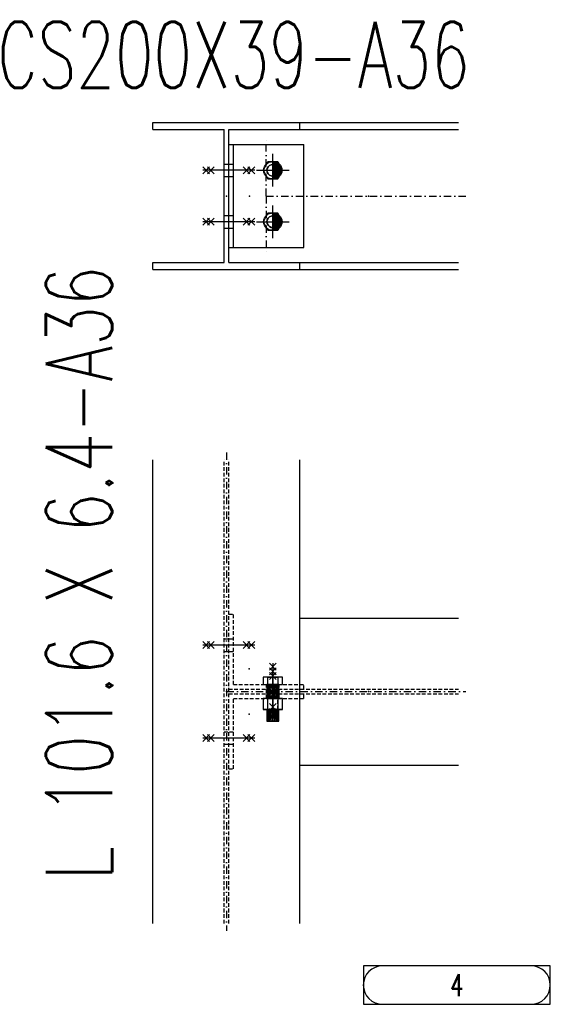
# Model space of a CAD drawing. Header units: feet. Extents: x 873 to 25753, y 2362 to 30563.
# Tile 10 of 29: x 5955 to 6675, y 2649 to 3987. Entities that reach past the tile are written whole.
import ezdxf
from ezdxf.enums import TextEntityAlignment as Align

# ---------------------------------------------------------------- set-up
doc = ezdxf.new("R2010")
doc.units = ezdxf.units.FT
doc.header["$LTSCALE"] = 20
doc.header["$MEASUREMENT"] = 0
doc.linetypes.add('DASHDOT', pattern=[1, 0.5, -0.25, 0, -0.25])
doc.linetypes.add('HIDDEN', pattern=[0.375, 0.25, -0.125])
doc.layers.get('0').update_dxf_attribs({"linetype": 'CONTINUOUS'})
for name, color, linetype in [('A', 2, 'DASHDOT'), ('FORIR', 4, 'CONTINUOUS'), ('G', 3, 'CONTINUOUS'), ('TR', 6, 'HIDDEN'), ('TXT1', 7, 'CONTINUOUS'), ('VIEW_BOX', 6, 'CONTINUOUS'), ('VIEW_SLOT', 6, 'CONTINUOUS')]:
    doc.layers.add(name, color=color, linetype=linetype)
doc.styles.add('1', font='romans', dxfattribs={"width": 0.7, "height": 30})
doc.styles.add('MARK', font='ROMANS', dxfattribs={"width": 0.7})

# ---------------------------------------------------------------- blocks, each defined once
blk = doc.blocks.new('MS')
at = {"color": 6}
for p, q in [((-4.7, 22.8), (4.7, 32.1)), ((-4.7, 32.1), (4.7, 22.8)), ((-4.7, -22.8), (4.7, -32.1)), ((-4.7, -32.1), (4.7, -22.8))]:
    blk.add_line(p, q, dxfattribs=at)
at = {"color": 3}
blk.add_line((0, -32.1), (0, 32.1), dxfattribs=at)
at = {"flags": 1}
for tag, p, height in [('DIAM', (0, 0), 8.01), ('AVAN', (1.3, -18.2), 5.26), ('TOLE', (1.3, -9.7), 5.26), ('DIET', (1.3, -24.6), 5.26)]:
    blk.add_attdef(tag, p, '', height=height, dxfattribs=at)
blk = doc.blocks.new('M16')
for p, q in [((0, -22.2), (0, 22.2)), ((-22.2, 0), (22.2, 0))]:
    blk.add_line(p, q)
at = {"color": 4, "const_width": 12.3}
blk.add_lwpolyline([(0, -6.1, 1), (0, 6.1, 1)], format="xyb", dxfattribs=at)
blk.add_circle((0, 0), 12.3)
at = {"flags": 1}
blk.add_attdef('TOLE', (16.7, -8.3), '', height=5.26, dxfattribs=at)
blk = doc.blocks.new('3D_INFOPOS')
blk.add_point((0, 0))
at = {"layer": 'FORIR', "flags": 1}
for tag, p in [('POS_PEZ', (7.6, -4.3)), ('MAT_PRO', (7.6, -11.9))]:
    blk.add_attdef(tag, p, '', height=5.26, dxfattribs=at)
blk = doc.blocks.new('3D_INFOM')
blk.add_point((0, 0))
at = {"layer": 'FORIR', "flags": 1}
for tag, p in [('MARK', (7.55, -4.31)), ('NUM_DIS', (7.55, -11.68)), ('NOT_PEZ', (45.73, -11.68)), ('QTA_PEZ', (7.55, -18.55)), ('TIP_PEZ', (45.73, -18.55)), ('TRA_PEZ', (7.55, -26.33)), ('COS_PEZ', (45.73, -26.33)), ('DES_PEZ', (7.55, -33.75))]:
    blk.add_attdef(tag, p, '', height=5, dxfattribs=at)
blk = doc.blocks.new('3D_INFOB')
blk.add_point((0, 0))
at = {"layer": 'FORIR', "flags": 1}
for tag, p in [('BOLT', (7.6, -4.3)), ('CLASS', (7.6, -12)), ('SPEC', (7.6, -19.3)), ('IDF_PEZ', (7.6, -27.1))]:
    blk.add_attdef(tag, p, '', height=5.26, dxfattribs=at)
blk = doc.blocks.new('UNION_INFO')
at = {"layer": 'VIEW_BOX', "color": 6}
blk.add_lwpolyline([(-33.69, 0), (-8.3, 0), (-8.3, 5.23), (-33.69, 5.23)], close=True, dxfattribs=at)
at = {"layer": 'VIEW_SLOT'}
blk.add_lwpolyline([(-31.08, 5.23, 1), (-31.08, 0), (-10.91, 0, 1), (-10.91, 5.23)], format="xyb", close=True, dxfattribs=at)
at = {"style": 'MARK', "width": 0.7}
blk.add_attdef('DES_PEZ', text='', height=3, dxfattribs=at).set_placement((-20.99, 2.61), align=Align.MIDDLE)

msp = doc.modelspace()

# ---------------------------------------------------------------- linework, layer by layer
at = {"layer": 'A'}
for p, q in [((6289.5, 3747.5), (6289.5, 3827.5)), ((6289.5, 3747.5), (6560.5, 3747.5)), ((6289.5, 3747.5), (6289.5, 3667.5)), ((6235.3, 3399), (6235.3, 2748.7)), ((6235.3, 3073.8), (6560.5, 3073.8))]:
    msp.add_line(p, q, dxfattribs=at)
for p in [(6232.2, 3791), (6232.2, 3128.5)]:
    msp.add_point(p, dxfattribs=at)
at = {"layer": 'G'}
for p, q in [((6135.3, 3838), (6135.3, 3847.5)), ((6135.3, 3847.5), (6550.5, 3847.5)), ((6335.3, 3838), (6335.3, 3847.5)), ((6135.3, 3838), (6232.2, 3838)), ((6232.2, 3657), (6232.2, 3838)), ((6238.5, 3838), (6550.5, 3838)), ((6238.5, 3657), (6238.5, 3838)), ((6238.5, 3817.5), (6340.5, 3817.5)), ((6244.9, 3677.5), (6244.9, 3817.5)), ((6340.5, 3677.5), (6340.5, 3817.5)), ((6291.8, 3794.1), (6285.1, 3782.5)), ((6305.1, 3794.1), (6291.8, 3794.1)), ((6293.8, 3789), (6292, 3787.2)), ((6296, 3790.1), (6293.8, 3789)), ((6298.5, 3790.5), (6296, 3790.1)), ((6300.9, 3790.1), (6298.5, 3790.5)), ((6303.2, 3789), (6300.9, 3790.1)), ((6304.9, 3787.2), (6303.2, 3789)), ((6311.8, 3782.5), (6305.1, 3794.1)), ((6285.1, 3782.5), (6291.8, 3770.9)), ((6290.9, 3785), (6290.5, 3782.5)), ((6290.5, 3782.5), (6290.9, 3780)), ((6292, 3787.2), (6290.9, 3785)), ((6290.9, 3780), (6292, 3777.8)), ((6292, 3777.8), (6293.8, 3776)), ((6293.8, 3776), (6296, 3774.9)), ((6296, 3774.9), (6298.5, 3774.5)), ((6298.5, 3774.5), (6300.9, 3774.9)), ((6300.9, 3774.9), (6303.2, 3776)), ((6303.2, 3776), (6304.9, 3777.8)), ((6306.1, 3785), (6304.9, 3787.2)), ((6304.9, 3777.8), (6306.1, 3780)), ((6305.1, 3770.9), (6311.8, 3782.5)), ((6306.5, 3782.5), (6306.1, 3785)), ((6306.1, 3780), (6306.5, 3782.5)), ((6291.8, 3770.9), (6305.1, 3770.9)), ((6291.8, 3724.1), (6285.1, 3712.5)), ((6305.1, 3724.1), (6291.8, 3724.1)), ((6311.8, 3712.5), (6305.1, 3724.1)), ((6285.1, 3712.5), (6291.8, 3700.9)), ((6290.9, 3715), (6290.5, 3712.5)), ((6290.5, 3712.5), (6290.9, 3710)), ((6292, 3717.2), (6290.9, 3715)), ((6290.9, 3710), (6292, 3707.8)), ((6293.8, 3719), (6292, 3717.2)), ((6292, 3707.8), (6293.8, 3706)), ((6296, 3720.1), (6293.8, 3719)), ((6298.5, 3720.5), (6296, 3720.1)), ((6300.9, 3720.1), (6298.5, 3720.5)), ((6303.2, 3719), (6300.9, 3720.1)), ((6304.9, 3717.2), (6303.2, 3719)), ((6303.2, 3706), (6304.9, 3707.8)), ((6306.1, 3715), (6304.9, 3717.2)), ((6304.9, 3707.8), (6306.1, 3710)), ((6305.1, 3700.9), (6311.8, 3712.5)), ((6306.5, 3712.5), (6306.1, 3715)), ((6306.1, 3710), (6306.5, 3712.5)), ((6291.8, 3700.9), (6305.1, 3700.9)), ((6293.8, 3706), (6296, 3704.9)), ((6296, 3704.9), (6298.5, 3704.5)), ((6298.5, 3704.5), (6300.9, 3704.9)), ((6300.9, 3704.9), (6303.2, 3706)), ((6238.5, 3677.5), (6340.5, 3677.5)), ((6135.3, 3657), (6232.2, 3657)), ((6135.3, 3647.5), (6135.3, 3657)), ((6238.5, 3657), (6550.5, 3657)), ((6335.3, 3647.5), (6335.3, 3657)), ((6135.3, 3647.5), (6550.5, 3647.5)), ((6135.3, 2758.7), (6135.3, 3389)), ((6335.3, 2758.7), (6335.3, 3389)), ((6335.3, 3173.8), (6550.5, 3173.8)), ((6285.1, 3093.4), (6285.1, 3083.4)), ((6291.8, 3093.4), (6285.1, 3093.4)), ((6285.1, 3093.4), (6285.1, 3083.4)), ((6291.8, 3093.4), (6285.1, 3093.4)), ((6305.1, 3093.4), (6291.8, 3093.4)), ((6291.8, 3083.4), (6291.8, 3093.4)), ((6305.1, 3093.4), (6291.8, 3093.4)), ((6291.8, 3083.4), (6291.8, 3093.4)), ((6311.8, 3093.4), (6305.1, 3093.4)), ((6305.1, 3093.4), (6305.1, 3083.4)), ((6311.8, 3093.4), (6305.1, 3093.4)), ((6305.1, 3093.4), (6305.1, 3083.4)), ((6311.8, 3083.4), (6311.8, 3093.4)), ((6311.8, 3083.4), (6311.8, 3093.4)), ((6285.1, 3083.4), (6291.8, 3083.4)), ((6285.1, 3083.4), (6291.8, 3083.4)), ((6290.5, 3083.4), (6290.5, 3064.3)), ((6290.5, 3083.4), (6290.5, 3064.3)), ((6290.9, 3064.3), (6290.9, 3083.4)), ((6290.9, 3064.3), (6290.9, 3083.4)), ((6291.8, 3083.4), (6305.1, 3083.4)), ((6291.8, 3083.4), (6305.1, 3083.4)), ((6292, 3064.3), (6292, 3083.4)), ((6292, 3064.3), (6292, 3083.4)), ((6293.8, 3064.3), (6293.8, 3083.4)), ((6293.8, 3064.3), (6293.8, 3083.4)), ((6296, 3064.3), (6296, 3083.4)), ((6296, 3064.3), (6296, 3083.4)), ((6298.5, 3064.3), (6298.5, 3083.4)), ((6298.5, 3064.3), (6298.5, 3083.4)), ((6300.9, 3064.3), (6300.9, 3083.4)), ((6300.9, 3064.3), (6300.9, 3083.4)), ((6303.2, 3064.3), (6303.2, 3083.4)), ((6303.2, 3064.3), (6303.2, 3083.4)), ((6304.9, 3064.3), (6304.9, 3083.4)), ((6304.9, 3064.3), (6304.9, 3083.4)), ((6305.1, 3083.4), (6311.8, 3083.4)), ((6305.1, 3083.4), (6311.8, 3083.4)), ((6306.1, 3064.3), (6306.1, 3083.4)), ((6306.1, 3064.3), (6306.1, 3083.4)), ((6306.5, 3064.3), (6306.5, 3083.4)), ((6306.5, 3064.3), (6306.5, 3083.4)), ((6285.1, 3064.3), (6285.1, 3049.5)), ((6291.8, 3064.3), (6285.1, 3064.3)), ((6285.1, 3064.3), (6285.1, 3049.5)), ((6291.8, 3064.3), (6285.1, 3064.3)), ((6298.5, 3064.3), (6291.8, 3064.3)), ((6291.8, 3049.5), (6291.8, 3064.3)), ((6298.5, 3064.3), (6291.8, 3064.3)), ((6291.8, 3049.5), (6291.8, 3064.3)), ((6305.1, 3064.3), (6298.5, 3064.3)), ((6305.1, 3064.3), (6298.5, 3064.3)), ((6311.8, 3064.3), (6305.1, 3064.3)), ((6305.1, 3064.3), (6305.1, 3049.5)), ((6311.8, 3064.3), (6305.1, 3064.3)), ((6305.1, 3064.3), (6305.1, 3049.5)), ((6311.8, 3049.5), (6311.8, 3064.3)), ((6311.8, 3049.5), (6311.8, 3064.3)), ((6285.1, 3049.5), (6291.8, 3049.5)), ((6285.1, 3049.5), (6291.8, 3049.5)), ((6290.5, 3049.5), (6290.5, 3033.4)), ((6290.5, 3049.5), (6290.5, 3033.4)), ((6290.9, 3033.4), (6290.9, 3049.5)), ((6290.9, 3033.4), (6290.9, 3049.5)), ((6291.8, 3049.5), (6305.1, 3049.5)), ((6291.8, 3049.5), (6305.1, 3049.5)), ((6292, 3033.4), (6292, 3049.5)), ((6292, 3033.4), (6292, 3049.5)), ((6293.8, 3033.4), (6293.8, 3049.5)), ((6293.8, 3033.4), (6293.8, 3049.5)), ((6296, 3033.4), (6296, 3049.5)), ((6296, 3033.4), (6296, 3049.5)), ((6298.5, 3033.4), (6298.5, 3049.5)), ((6298.5, 3033.4), (6298.5, 3049.5)), ((6300.9, 3033.4), (6300.9, 3049.5)), ((6300.9, 3033.4), (6300.9, 3049.5)), ((6303.2, 3033.4), (6303.2, 3049.5)), ((6303.2, 3033.4), (6303.2, 3049.5)), ((6304.9, 3033.4), (6304.9, 3049.5)), ((6304.9, 3033.4), (6304.9, 3049.5)), ((6305.1, 3049.5), (6311.8, 3049.5)), ((6305.1, 3049.5), (6311.8, 3049.5)), ((6306.1, 3033.4), (6306.1, 3049.5)), ((6306.1, 3033.4), (6306.1, 3049.5)), ((6306.5, 3033.4), (6306.5, 3049.5)), ((6306.5, 3033.4), (6306.5, 3049.5)), ((6290.5, 3033.4), (6290.9, 3033.4)), ((6290.5, 3033.4), (6290.9, 3033.4)), ((6290.9, 3033.4), (6292, 3033.4)), ((6290.9, 3033.4), (6292, 3033.4)), ((6292, 3033.4), (6293.8, 3033.4)), ((6292, 3033.4), (6293.8, 3033.4)), ((6293.8, 3033.4), (6296, 3033.4)), ((6293.8, 3033.4), (6296, 3033.4)), ((6296, 3033.4), (6298.5, 3033.4)), ((6296, 3033.4), (6298.5, 3033.4)), ((6298.5, 3033.4), (6300.9, 3033.4)), ((6298.5, 3033.4), (6300.9, 3033.4)), ((6300.9, 3033.4), (6303.2, 3033.4)), ((6300.9, 3033.4), (6303.2, 3033.4)), ((6303.2, 3033.4), (6304.9, 3033.4)), ((6303.2, 3033.4), (6304.9, 3033.4)), ((6304.9, 3033.4), (6306.1, 3033.4)), ((6304.9, 3033.4), (6306.1, 3033.4)), ((6306.1, 3033.4), (6306.5, 3033.4)), ((6306.1, 3033.4), (6306.5, 3033.4)), ((6335.3, 2973.8), (6550.5, 2973.8))]:
    msp.add_line(p, q, dxfattribs=at)
for p in [(6232.2, 3791), (6232.2, 3128.5)]:
    msp.add_point(p, dxfattribs=at)
at = {"layer": 'TR'}
for p, q in [((6232.2, 3791), (6244.9, 3791)), ((6291.8, 3794.1), (6285.1, 3782.5)), ((6285.1, 3782.5), (6291.8, 3794.1)), ((6285.1, 3782.5), (6291.8, 3794.1)), ((6305.1, 3794.1), (6291.8, 3794.1)), ((6305.1, 3794.1), (6291.8, 3794.1)), ((6291.8, 3794.1), (6298.5, 3794.1)), ((6292, 3787.2), (6293.8, 3789)), ((6292, 3787.2), (6293.8, 3789)), ((6292, 3787.2), (6293.8, 3789)), ((6293.8, 3789), (6296, 3790.1)), ((6293.8, 3789), (6296, 3790.1)), ((6293.8, 3789), (6296, 3790.1)), ((6296, 3790.1), (6298.5, 3790.5)), ((6296, 3790.1), (6298.5, 3790.5)), ((6296, 3790.1), (6298.5, 3790.5)), ((6298.5, 3794.1), (6305.1, 3794.1)), ((6298.5, 3790.5), (6300.9, 3790.1)), ((6298.5, 3790.5), (6300.9, 3790.1)), ((6298.5, 3790.5), (6300.9, 3790.1)), ((6300.9, 3790.1), (6303.2, 3789)), ((6300.9, 3790.1), (6303.2, 3789)), ((6300.9, 3790.1), (6303.2, 3789)), ((6303.2, 3789), (6304.9, 3787.2)), ((6303.2, 3789), (6304.9, 3787.2)), ((6303.2, 3789), (6304.9, 3787.2)), ((6311.8, 3782.5), (6305.1, 3794.1)), ((6305.1, 3794.1), (6311.8, 3782.5)), ((6305.1, 3794.1), (6311.8, 3782.5)), ((6285.1, 3782.5), (6291.8, 3770.9)), ((6291.8, 3770.9), (6285.1, 3782.5)), ((6291.8, 3770.9), (6285.1, 3782.5)), ((6290.5, 3782.5), (6290.9, 3785)), ((6290.5, 3782.5), (6290.9, 3785)), ((6290.5, 3782.5), (6290.9, 3785)), ((6290.9, 3780), (6290.5, 3782.5)), ((6290.9, 3780), (6290.5, 3782.5)), ((6290.9, 3780), (6290.5, 3782.5)), ((6290.9, 3785), (6292, 3787.2)), ((6290.9, 3785), (6292, 3787.2)), ((6290.9, 3785), (6292, 3787.2)), ((6292, 3777.8), (6290.9, 3780)), ((6292, 3777.8), (6290.9, 3780)), ((6292, 3777.8), (6290.9, 3780)), ((6293.8, 3776), (6292, 3777.8)), ((6293.8, 3776), (6292, 3777.8)), ((6293.8, 3776), (6292, 3777.8)), ((6296, 3774.9), (6293.8, 3776)), ((6296, 3774.9), (6293.8, 3776)), ((6296, 3774.9), (6293.8, 3776)), ((6298.5, 3774.5), (6296, 3774.9)), ((6298.5, 3774.5), (6296, 3774.9)), ((6298.5, 3774.5), (6296, 3774.9)), ((6300.9, 3774.9), (6298.5, 3774.5)), ((6300.9, 3774.9), (6298.5, 3774.5)), ((6300.9, 3774.9), (6298.5, 3774.5)), ((6303.2, 3776), (6300.9, 3774.9)), ((6303.2, 3776), (6300.9, 3774.9)), ((6303.2, 3776), (6300.9, 3774.9)), ((6304.9, 3777.8), (6303.2, 3776)), ((6304.9, 3777.8), (6303.2, 3776)), ((6304.9, 3777.8), (6303.2, 3776)), ((6304.9, 3787.2), (6306.1, 3785)), ((6304.9, 3787.2), (6306.1, 3785)), ((6304.9, 3787.2), (6306.1, 3785)), ((6306.1, 3780), (6304.9, 3777.8)), ((6306.1, 3780), (6304.9, 3777.8)), ((6306.1, 3780), (6304.9, 3777.8)), ((6305.1, 3770.9), (6311.8, 3782.5)), ((6311.8, 3782.5), (6305.1, 3770.9)), ((6311.8, 3782.5), (6305.1, 3770.9)), ((6306.1, 3785), (6306.5, 3782.5)), ((6306.1, 3785), (6306.5, 3782.5)), ((6306.1, 3785), (6306.5, 3782.5)), ((6306.5, 3782.5), (6306.1, 3780)), ((6306.5, 3782.5), (6306.1, 3780)), ((6306.5, 3782.5), (6306.1, 3780)), ((6232.2, 3774), (6244.9, 3774)), ((6291.8, 3770.9), (6305.1, 3770.9)), ((6291.8, 3770.9), (6305.1, 3770.9)), ((6305.1, 3770.9), (6291.8, 3770.9)), ((6291.8, 3724.1), (6285.1, 3712.5)), ((6285.1, 3712.5), (6291.8, 3724.1)), ((6285.1, 3712.5), (6291.8, 3724.1)), ((6305.1, 3724.1), (6291.8, 3724.1)), ((6305.1, 3724.1), (6291.8, 3724.1)), ((6291.8, 3724.1), (6298.5, 3724.1)), ((6298.5, 3724.1), (6305.1, 3724.1)), ((6311.8, 3712.5), (6305.1, 3724.1)), ((6305.1, 3724.1), (6311.8, 3712.5)), ((6305.1, 3724.1), (6311.8, 3712.5)), ((6232.2, 3721), (6244.9, 3721)), ((6285.1, 3712.5), (6291.8, 3700.9)), ((6291.8, 3700.9), (6285.1, 3712.5)), ((6291.8, 3700.9), (6285.1, 3712.5)), ((6290.5, 3712.5), (6290.9, 3715)), ((6290.5, 3712.5), (6290.9, 3715)), ((6290.5, 3712.5), (6290.9, 3715)), ((6290.9, 3710), (6290.5, 3712.5)), ((6290.9, 3710), (6290.5, 3712.5)), ((6290.9, 3710), (6290.5, 3712.5)), ((6290.9, 3715), (6292, 3717.2)), ((6290.9, 3715), (6292, 3717.2)), ((6290.9, 3715), (6292, 3717.2)), ((6292, 3707.8), (6290.9, 3710)), ((6292, 3707.8), (6290.9, 3710)), ((6292, 3707.8), (6290.9, 3710)), ((6292, 3717.2), (6293.8, 3719)), ((6292, 3717.2), (6293.8, 3719)), ((6292, 3717.2), (6293.8, 3719)), ((6293.8, 3706), (6292, 3707.8)), ((6293.8, 3706), (6292, 3707.8)), ((6293.8, 3706), (6292, 3707.8)), ((6293.8, 3719), (6296, 3720.1)), ((6293.8, 3719), (6296, 3720.1)), ((6293.8, 3719), (6296, 3720.1)), ((6296, 3720.1), (6298.5, 3720.5)), ((6296, 3720.1), (6298.5, 3720.5)), ((6296, 3720.1), (6298.5, 3720.5)), ((6298.5, 3720.5), (6300.9, 3720.1)), ((6298.5, 3720.5), (6300.9, 3720.1)), ((6298.5, 3720.5), (6300.9, 3720.1)), ((6300.9, 3720.1), (6303.2, 3719)), ((6300.9, 3720.1), (6303.2, 3719)), ((6300.9, 3720.1), (6303.2, 3719)), ((6303.2, 3719), (6304.9, 3717.2)), ((6303.2, 3719), (6304.9, 3717.2)), ((6303.2, 3719), (6304.9, 3717.2)), ((6304.9, 3707.8), (6303.2, 3706)), ((6304.9, 3707.8), (6303.2, 3706)), ((6304.9, 3707.8), (6303.2, 3706)), ((6304.9, 3717.2), (6306.1, 3715)), ((6304.9, 3717.2), (6306.1, 3715)), ((6304.9, 3717.2), (6306.1, 3715)), ((6306.1, 3710), (6304.9, 3707.8)), ((6306.1, 3710), (6304.9, 3707.8)), ((6306.1, 3710), (6304.9, 3707.8)), ((6305.1, 3700.9), (6311.8, 3712.5)), ((6311.8, 3712.5), (6305.1, 3700.9)), ((6311.8, 3712.5), (6305.1, 3700.9)), ((6306.1, 3715), (6306.5, 3712.5)), ((6306.1, 3715), (6306.5, 3712.5)), ((6306.1, 3715), (6306.5, 3712.5)), ((6306.5, 3712.5), (6306.1, 3710)), ((6306.5, 3712.5), (6306.1, 3710)), ((6306.5, 3712.5), (6306.1, 3710)), ((6232.2, 3704), (6244.9, 3704)), ((6291.8, 3700.9), (6305.1, 3700.9)), ((6291.8, 3700.9), (6305.1, 3700.9)), ((6305.1, 3700.9), (6291.8, 3700.9)), ((6296, 3704.9), (6293.8, 3706)), ((6296, 3704.9), (6293.8, 3706)), ((6296, 3704.9), (6293.8, 3706)), ((6298.5, 3704.5), (6296, 3704.9)), ((6298.5, 3704.5), (6296, 3704.9)), ((6298.5, 3704.5), (6296, 3704.9)), ((6300.9, 3704.9), (6298.5, 3704.5)), ((6300.9, 3704.9), (6298.5, 3704.5)), ((6300.9, 3704.9), (6298.5, 3704.5)), ((6303.2, 3706), (6300.9, 3704.9)), ((6303.2, 3706), (6300.9, 3704.9)), ((6303.2, 3706), (6300.9, 3704.9)), ((6232.2, 2758.7), (6232.2, 3389)), ((6238.5, 2758.7), (6238.5, 3389)), ((6238.5, 3179), (6244.9, 3179)), ((6244.9, 3083.4), (6244.9, 3179)), ((6232.2, 3145.5), (6244.9, 3145.5)), ((6232.2, 3128.5), (6244.9, 3128.5)), ((6291.8, 3093.4), (6285.1, 3093.4)), ((6291.8, 3093.4), (6285.1, 3093.4)), ((6291.8, 3083.4), (6291.8, 3093.4)), ((6291.8, 3093.4), (6305.1, 3093.4)), ((6291.8, 3083.4), (6291.8, 3093.4)), ((6291.8, 3093.4), (6305.1, 3093.4)), ((6305.1, 3093.4), (6305.1, 3083.4)), ((6311.8, 3093.4), (6305.1, 3093.4)), ((6305.1, 3093.4), (6305.1, 3083.4)), ((6311.8, 3093.4), (6305.1, 3093.4)), ((6244.9, 3083.4), (6340.5, 3083.4)), ((6285.1, 3083.4), (6291.8, 3083.4)), ((6285.1, 3083.4), (6291.8, 3083.4)), ((6290, 3064.3), (6290, 3083.4)), ((6290.9, 3083.4), (6290.5, 3083.4)), ((6290.9, 3083.4), (6290.5, 3083.4)), ((6290.9, 3083.4), (6290.5, 3083.4)), ((6290.9, 3083.4), (6290.5, 3083.4)), ((6292, 3083.4), (6290.9, 3083.4)), ((6292, 3083.4), (6290.9, 3083.4)), ((6290.9, 3083.4), (6290.9, 3064.3)), ((6292, 3083.4), (6290.9, 3083.4)), ((6292, 3083.4), (6290.9, 3083.4)), ((6290.9, 3083.4), (6290.9, 3064.3)), ((6305.1, 3083.4), (6291.8, 3083.4)), ((6305.1, 3083.4), (6291.8, 3083.4)), ((6293.8, 3083.4), (6292, 3083.4)), ((6293.8, 3083.4), (6292, 3083.4)), ((6292, 3083.4), (6292, 3064.3)), ((6293.8, 3083.4), (6292, 3083.4)), ((6293.8, 3083.4), (6292, 3083.4)), ((6292, 3083.4), (6292, 3064.3)), ((6296, 3083.4), (6293.8, 3083.4)), ((6296, 3083.4), (6293.8, 3083.4)), ((6293.8, 3083.4), (6293.8, 3064.3)), ((6296, 3083.4), (6293.8, 3083.4)), ((6296, 3083.4), (6293.8, 3083.4)), ((6293.8, 3083.4), (6293.8, 3064.3)), ((6298.5, 3083.4), (6296, 3083.4)), ((6298.5, 3083.4), (6296, 3083.4)), ((6296, 3083.4), (6296, 3064.3)), ((6298.5, 3083.4), (6296, 3083.4)), ((6298.5, 3083.4), (6296, 3083.4)), ((6296, 3083.4), (6296, 3064.3)), ((6300.9, 3083.4), (6298.5, 3083.4)), ((6300.9, 3083.4), (6298.5, 3083.4)), ((6298.5, 3083.4), (6298.5, 3064.3)), ((6300.9, 3083.4), (6298.5, 3083.4)), ((6300.9, 3083.4), (6298.5, 3083.4)), ((6298.5, 3083.4), (6298.5, 3064.3)), ((6303.2, 3083.4), (6300.9, 3083.4)), ((6303.2, 3083.4), (6300.9, 3083.4)), ((6300.9, 3083.4), (6300.9, 3064.3)), ((6303.2, 3083.4), (6300.9, 3083.4)), ((6303.2, 3083.4), (6300.9, 3083.4)), ((6300.9, 3083.4), (6300.9, 3064.3)), ((6304.9, 3083.4), (6303.2, 3083.4)), ((6304.9, 3083.4), (6303.2, 3083.4)), ((6303.2, 3083.4), (6303.2, 3064.3)), ((6304.9, 3083.4), (6303.2, 3083.4)), ((6304.9, 3083.4), (6303.2, 3083.4)), ((6303.2, 3083.4), (6303.2, 3064.3)), ((6306.1, 3083.4), (6304.9, 3083.4)), ((6306.1, 3083.4), (6304.9, 3083.4)), ((6304.9, 3083.4), (6304.9, 3064.3)), ((6306.1, 3083.4), (6304.9, 3083.4)), ((6306.1, 3083.4), (6304.9, 3083.4)), ((6304.9, 3083.4), (6304.9, 3064.3)), ((6305.1, 3083.4), (6311.8, 3083.4)), ((6305.1, 3083.4), (6311.8, 3083.4)), ((6306.5, 3083.4), (6306.1, 3083.4)), ((6306.5, 3083.4), (6306.1, 3083.4)), ((6306.1, 3064.3), (6306.1, 3083.4)), ((6306.5, 3083.4), (6306.1, 3083.4)), ((6306.5, 3083.4), (6306.1, 3083.4)), ((6306.1, 3064.3), (6306.1, 3083.4)), ((6307, 3064.3), (6307, 3083.4)), ((6340.5, 3077), (6340.5, 3083.4)), ((6238.5, 3077), (6550.5, 3077)), ((6238.5, 3077), (6340.5, 3077)), ((6238.5, 3070.7), (6550.5, 3070.7)), ((6340.5, 3064.3), (6340.5, 3070.7)), ((6244.9, 3064.3), (6340.5, 3064.3)), ((6244.9, 2968.7), (6244.9, 3064.3)), ((6291.8, 3064.3), (6285.1, 3064.3)), ((6291.8, 3064.3), (6285.1, 3064.3)), ((6290.5, 3064.3), (6290.9, 3064.3)), ((6290.9, 3064.3), (6290.5, 3064.3)), ((6290.5, 3064.3), (6290.9, 3064.3)), ((6290.9, 3064.3), (6290.5, 3064.3)), ((6290.9, 3064.3), (6292, 3064.3)), ((6292, 3064.3), (6290.9, 3064.3)), ((6290.9, 3064.3), (6292, 3064.3)), ((6292, 3064.3), (6290.9, 3064.3)), ((6305.1, 3064.3), (6291.8, 3064.3)), ((6291.8, 3049.5), (6291.8, 3064.3)), ((6305.1, 3064.3), (6291.8, 3064.3)), ((6291.8, 3049.5), (6291.8, 3064.3)), ((6292, 3064.3), (6293.8, 3064.3)), ((6293.8, 3064.3), (6292, 3064.3)), ((6292, 3064.3), (6293.8, 3064.3)), ((6293.8, 3064.3), (6292, 3064.3)), ((6293.8, 3064.3), (6296, 3064.3)), ((6296, 3064.3), (6293.8, 3064.3)), ((6293.8, 3064.3), (6296, 3064.3)), ((6296, 3064.3), (6293.8, 3064.3)), ((6296, 3064.3), (6298.5, 3064.3)), ((6298.5, 3064.3), (6296, 3064.3)), ((6296, 3064.3), (6298.5, 3064.3)), ((6298.5, 3064.3), (6296, 3064.3)), ((6298.5, 3064.3), (6300.9, 3064.3)), ((6300.9, 3064.3), (6298.5, 3064.3)), ((6298.5, 3064.3), (6300.9, 3064.3)), ((6300.9, 3064.3), (6298.5, 3064.3)), ((6300.9, 3064.3), (6303.2, 3064.3)), ((6303.2, 3064.3), (6300.9, 3064.3)), ((6300.9, 3064.3), (6303.2, 3064.3)), ((6303.2, 3064.3), (6300.9, 3064.3)), ((6303.2, 3064.3), (6304.9, 3064.3)), ((6304.9, 3064.3), (6303.2, 3064.3)), ((6303.2, 3064.3), (6304.9, 3064.3)), ((6304.9, 3064.3), (6303.2, 3064.3)), ((6304.9, 3064.3), (6306.1, 3064.3)), ((6306.1, 3064.3), (6304.9, 3064.3)), ((6304.9, 3064.3), (6306.1, 3064.3)), ((6306.1, 3064.3), (6304.9, 3064.3)), ((6311.8, 3064.3), (6305.1, 3064.3)), ((6305.1, 3049.5), (6305.1, 3064.3)), ((6311.8, 3064.3), (6305.1, 3064.3)), ((6305.1, 3049.5), (6305.1, 3064.3)), ((6306.1, 3064.3), (6306.5, 3064.3)), ((6306.5, 3064.3), (6306.1, 3064.3)), ((6306.1, 3064.3), (6306.5, 3064.3)), ((6306.5, 3064.3), (6306.1, 3064.3)), ((6291.8, 3049.5), (6285.1, 3049.5)), ((6291.8, 3049.5), (6285.1, 3049.5)), ((6290.9, 3049.5), (6290.5, 3049.5)), ((6290.5, 3049.5), (6290.9, 3049.5)), ((6290.9, 3049.5), (6290.5, 3049.5)), ((6290.5, 3049.5), (6290.9, 3049.5)), ((6292, 3049.5), (6290.9, 3049.5)), ((6290.9, 3049.5), (6290.9, 3033.4)), ((6290.9, 3049.5), (6292, 3049.5)), ((6292, 3049.5), (6290.9, 3049.5)), ((6290.9, 3049.5), (6290.9, 3033.4)), ((6290.9, 3049.5), (6292, 3049.5)), ((6305.1, 3049.5), (6291.8, 3049.5)), ((6305.1, 3049.5), (6291.8, 3049.5)), ((6293.8, 3049.5), (6292, 3049.5)), ((6292, 3049.5), (6292, 3033.4)), ((6292, 3049.5), (6293.8, 3049.5)), ((6293.8, 3049.5), (6292, 3049.5)), ((6292, 3049.5), (6292, 3033.4)), ((6292, 3049.5), (6293.8, 3049.5)), ((6296, 3049.5), (6293.8, 3049.5)), ((6293.8, 3049.5), (6293.8, 3033.4)), ((6293.8, 3049.5), (6296, 3049.5)), ((6296, 3049.5), (6293.8, 3049.5)), ((6293.8, 3049.5), (6293.8, 3033.4)), ((6293.8, 3049.5), (6296, 3049.5)), ((6298.5, 3049.5), (6296, 3049.5)), ((6296, 3049.5), (6296, 3033.4)), ((6296, 3049.5), (6298.5, 3049.5)), ((6298.5, 3049.5), (6296, 3049.5)), ((6296, 3049.5), (6296, 3033.4)), ((6296, 3049.5), (6298.5, 3049.5)), ((6300.9, 3049.5), (6298.5, 3049.5)), ((6298.5, 3049.5), (6298.5, 3033.4)), ((6298.5, 3049.5), (6300.9, 3049.5)), ((6300.9, 3049.5), (6298.5, 3049.5)), ((6298.5, 3049.5), (6298.5, 3033.4)), ((6298.5, 3049.5), (6300.9, 3049.5)), ((6303.2, 3049.5), (6300.9, 3049.5)), ((6300.9, 3049.5), (6300.9, 3033.4)), ((6300.9, 3049.5), (6303.2, 3049.5)), ((6303.2, 3049.5), (6300.9, 3049.5)), ((6300.9, 3049.5), (6300.9, 3033.4)), ((6300.9, 3049.5), (6303.2, 3049.5)), ((6304.9, 3049.5), (6303.2, 3049.5)), ((6303.2, 3049.5), (6303.2, 3033.4)), ((6303.2, 3049.5), (6304.9, 3049.5)), ((6304.9, 3049.5), (6303.2, 3049.5)), ((6303.2, 3049.5), (6303.2, 3033.4)), ((6303.2, 3049.5), (6304.9, 3049.5)), ((6306.1, 3049.5), (6304.9, 3049.5)), ((6304.9, 3049.5), (6304.9, 3033.4)), ((6304.9, 3049.5), (6306.1, 3049.5)), ((6306.1, 3049.5), (6304.9, 3049.5)), ((6304.9, 3049.5), (6304.9, 3033.4)), ((6304.9, 3049.5), (6306.1, 3049.5)), ((6311.8, 3049.5), (6305.1, 3049.5)), ((6311.8, 3049.5), (6305.1, 3049.5)), ((6306.5, 3049.5), (6306.1, 3049.5)), ((6306.1, 3049.5), (6306.5, 3049.5)), ((6306.1, 3033.4), (6306.1, 3049.5)), ((6306.5, 3049.5), (6306.1, 3049.5)), ((6306.1, 3049.5), (6306.5, 3049.5)), ((6306.1, 3033.4), (6306.1, 3049.5)), ((6290.5, 3033.4), (6290.9, 3033.4)), ((6290.5, 3033.4), (6290.9, 3033.4)), ((6290.9, 3033.4), (6292, 3033.4)), ((6290.9, 3033.4), (6292, 3033.4)), ((6292, 3033.4), (6293.8, 3033.4)), ((6292, 3033.4), (6293.8, 3033.4)), ((6293.8, 3033.4), (6296, 3033.4)), ((6293.8, 3033.4), (6296, 3033.4)), ((6296, 3033.4), (6298.5, 3033.4)), ((6296, 3033.4), (6298.5, 3033.4)), ((6298.5, 3033.4), (6300.9, 3033.4)), ((6298.5, 3033.4), (6300.9, 3033.4)), ((6300.9, 3033.4), (6303.2, 3033.4)), ((6300.9, 3033.4), (6303.2, 3033.4)), ((6303.2, 3033.4), (6304.9, 3033.4)), ((6303.2, 3033.4), (6304.9, 3033.4)), ((6304.9, 3033.4), (6306.1, 3033.4)), ((6304.9, 3033.4), (6306.1, 3033.4)), ((6306.1, 3033.4), (6306.5, 3033.4)), ((6306.1, 3033.4), (6306.5, 3033.4)), ((6232.2, 3019.2), (6244.9, 3019.2)), ((6232.2, 3002.2), (6244.9, 3002.2)), ((6238.5, 2968.7), (6244.9, 2968.7))]:
    msp.add_line(p, q, dxfattribs=at)
for p in [(6232.2, 3791), (6232.2, 3128.5)]:
    msp.add_point(p, dxfattribs=at)

# ---------------------------------------------------------------- block references
for name, p in [('M16', (6298.5, 3782.5)), ('3D_INFOB', (6298.5, 3782.5)), ('3D_INFOPOS', (6235.3, 3747.5)), ('3D_INFOPOS', (6266.7, 3747.5)), ('3D_INFOPOS', (6266.7, 3747.5)), ('M16', (6298.5, 3712.5)), ('3D_INFOPOS', (6428.2, 3747.5)), ('3D_INFOB', (6298.5, 3712.5)), ('3D_INFOPOS', (6266.2, 3104.7)), ('MS', (6298.5, 3067.5)), ('3D_INFOPOS', (6235.3, 3073.8)), ('3D_INFOPOS', (6428.5, 3073.8)), ('3D_INFOB', (6298.5, 3058.4)), ('3D_INFOB', (6298.5, 3058.4)), ('3D_INFOPOS', (6266.2, 3042.9))]:
    msp.add_blockref(name, p)
for p, rotation in [((6235.3, 3782.5), 90), ((6241.7, 3782.5), 90), ((6235.3, 3712.5), 90), ((6241.7, 3712.5), 90), ((6235.3, 3137), 90), ((6241.7, 3137), 90), ((6298.5, 3080.2), 180), ((6298.5, 3073.8), 180), ((6235.3, 3010.7), 90), ((6241.7, 3010.7), 90)]:
    msp.add_blockref('MS', p, dxfattribs=dict(rotation=rotation))
at = {"xscale": 10, "yscale": 10, "zscale": 10}
for p in [(6235.3, 3747.5), (6266.7, 3747.5), (6266.7, 3747.5), (6428.2, 3747.5), (6266.2, 3104.7), (6235.3, 3073.8), (6428.5, 3073.8), (6266.2, 3042.9)]:
    msp.add_blockref('3D_INFOM', p, dxfattribs=at)
msp.add_blockref('UNION_INFO', (6758.3, 2648.7), dxfattribs=at).add_auto_attribs({'DES_PEZ': '4'})

# ---------------------------------------------------------------- texts
at = {"layer": 'TXT1', "color": 7, "style": '1', "width": 0.7}
msp.add_text('CS200X39-A36', height=90, dxfattribs=at).set_placement((6235.3, 3867.5), align=Align.BOTTOM_CENTER)
msp.add_text('L 101.6 X 6.4-A36', height=90, rotation=90, dxfattribs=at).set_placement((6107.3, 3234.7), align=Align.BOTTOM_CENTER)

doc.saveas('drawing.dxf')
